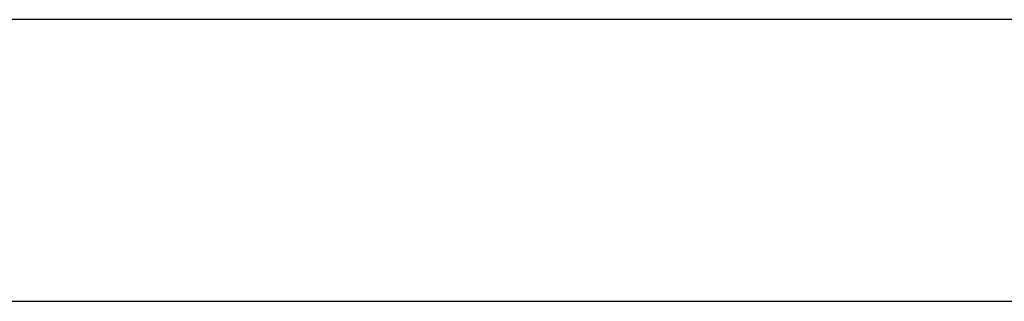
# Model space of a CAD drawing. Header units: metres. Extents: x 391.1 to 427.5, y 12.8 to 28.4.
# Tile 166 of 234: x 407.98 to 408.33, y 25.949 to 26.049. Entities that reach past the tile are written whole.
import ezdxf

# ---------------------------------------------------------------- set-up
doc = ezdxf.new("R2010")
doc.units = ezdxf.units.M
doc.layers.add('A-WALL-____-MCUT', color=7, linetype='Continuous', lineweight=25)
doc.layers.add('A-WALL-____-OTLN', color=7, linetype='Continuous', lineweight=25)

# ---------------------------------------------------------------- blocks, each defined once
blk = doc.blocks.new('Family - Evans PA-152168-03_ENLLUMENAT_P0A')
at = {"layer": 'A-WALL-____-MCUT', "color": 253, "true_color": 0xaaaaaa}
for p, q in [((3.36015, 0.1), (0, 0.1)), ((0, 0), (3.36015, 0))]:
    blk.add_line(p, q, dxfattribs=at)
at = {"layer": 'A-WALL-____-OTLN', "color": 253, "true_color": 0xaaaaaa}
for p, q in [((3.36015, 0.1), (0, 0.1)), ((0, 0), (3.36015, 0))]:
    blk.add_line(p, q, dxfattribs=at)
at = {"layer": 'A-WALL-____-OTLN', "color": 253, "lineweight": 18, "true_color": 0xaaaaaa}
blk.add_line((0, 0), (3.36015, 0), dxfattribs=at)
blk = doc.blocks.new('LONDR55-XX_ZZ-ARQ-CAA-M3D-Londres55_ifc-1-03_ENLLUMENAT_P0A')
at = {"layer": 'A-WALL-____-OTLN', "color": 253, "lineweight": 18, "true_color": 0xaaaaaa}
blk.add_blockref('Family - Evans PA-152168-03_ENLLUMENAT_P0A', (405.60693, 25.94914), dxfattribs=at)

msp = doc.modelspace()

# ---------------------------------------------------------------- block references
at = {"lineweight": 5}
msp.add_blockref('LONDR55-XX_ZZ-ARQ-CAA-M3D-Londres55_ifc-1-03_ENLLUMENAT_P0A', (0, 0), dxfattribs=at)

doc.saveas('drawing.dxf')
